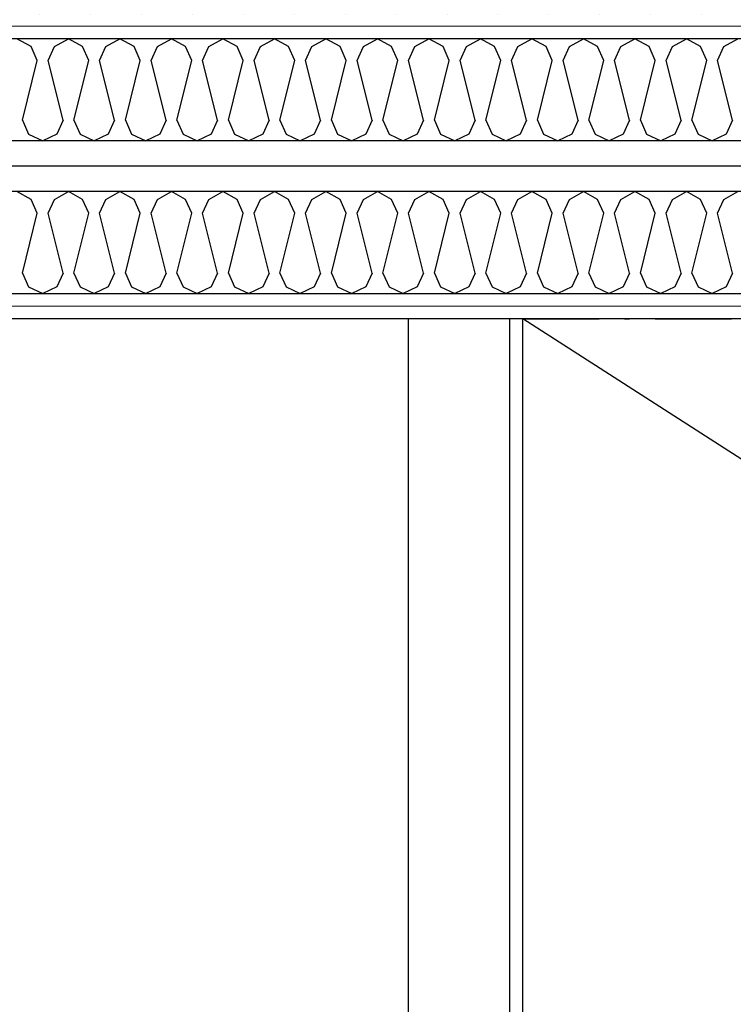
# Model space of a CAD drawing. Header units: millimetres. Extents: x -173281 to 144469, y -85977 to 83288.
# Tile 149 of 256: x -64520 to -63819, y -37865 to -36898. Entities that reach past the tile are written whole.
import ezdxf
from ezdxf.enums import TextEntityAlignment as Align

# ---------------------------------------------------------------- set-up
doc = ezdxf.new("R2010")
doc.units = ezdxf.units.MM
doc.header["$LTSCALE"] = 0.5
doc.header["$MEASUREMENT"] = 0
doc.linetypes.add('Over snittplan', pattern=[260, 150, -50, 10, -50])
doc.linetypes.add('PLINE', pattern=[0])
doc.layers.add('236- Innvendig kledning og overflate(Nye konstruksjoner)', color=7, linetype='Continuous', lineweight=0)
for name, color, linetype in [('242- Ikke-bærende innervegger (Skravur)(Nye konstruksjoner)', 7, 'Continuous'), ('242- Ikke-bærende innervegger(Nye konstruksjoner)', 7, 'Continuous'), ('245- Skjørt(Nye konstruksjoner)', 7, 'Continuous'), ('255- Gulvoverflate(Nye konstruksjoner)', 7, 'Continuous'), ('256- Faste himlinger og overflatebehandling(Nye konstruksjoner)', 7, 'Continuous'), ('862- M___Nettoareal(Nye konstruksjoner)', 7, 'Continuous'), ('862- M___Nettoareal(Polylinje)(Nye konstruksjoner)', 7, 'Continuous'), ('862- M___Nettoareal(Tekst)(Nye konstruksjoner)', 7, 'Continuous')]:
    doc.layers.add(name, color=color, linetype=linetype)
doc.styles.add('GENERATED_STYLE_1', font='arial.ttf')
doc.linetypes.add('Lydfuge betonggolv', pattern='A,0,[5,A-2607.111 Plan 1. etasje1.Shx,S=3.968254,R=0,X=0,Y=-3.46945e-18],-600,0', length=600)
pattern_1 = [(180, (0, 0), (0, 86.60254), [0, -50]), (180, (-25, -43.3), (0, 86.60254), [0, -50])]

# ---------------------------------------------------------------- blocks, each defined once
blk = doc.blocks.new('Kontor_A-129_15', base_point=(-61790.12, -39835.96))
at = {"layer": '862- M___Nettoareal(Polylinje)(Nye konstruksjoner)', "linetype": 'PLINE', "flags": 128}
blk.add_lwpolyline([(-64923.16, -37191.93), (-64923.16, -39491.93), (-60435.66, -39491.93), (-60435.66, -37484.43), (-61590.66, -37484.43), (-61590.66, -37191.93)], close=True, dxfattribs=at)
at = {"layer": '862- M___Nettoareal(Tekst)(Nye konstruksjoner)', "style": 'GENERATED_STYLE_1'}
for tag, height, p in [('DUMMY_862', 150, (-63015.86, -38279.14)), ('ROOM_NAME', 150, (-63015.86, -38919.52)), ('DUMMY_861', 100, (-63173.01, -38519.27)), ('ROOM_NUMBER', 100, (-63173.01, -38908.09)), ('DUMMY_863', 100, (-62780.15, -38885.23))]:
    blk.add_attdef(tag, text='', height=height, rotation=90, dxfattribs=at).set_placement(p, align=Align.TOP_LEFT)
blk = doc.blocks.new('*X937')
at = {"layer": '242- Ikke-bærende innervegger (Skravur)(Nye konstruksjoner)', "linetype": 'PLINE'}
for p, q in [((-64508.61, -36924.64), (-64522.42, -36916.93)), ((-64485.65, -36924.64), (-64471.84, -36916.93)), ((-64458.02, -36924.64), (-64471.84, -36916.93)), ((-64435.07, -36924.64), (-64421.25, -36916.93)), ((-64407.44, -36924.64), (-64421.25, -36916.93)), ((-64384.48, -36924.64), (-64370.66, -36916.93)), ((-64356.85, -36924.64), (-64370.66, -36916.93)), ((-64333.89, -36924.64), (-64320.08, -36916.93)), ((-64306.26, -36924.64), (-64320.08, -36916.93)), ((-64283.31, -36924.64), (-64269.49, -36916.93)), ((-64255.68, -36924.64), (-64269.49, -36916.93)), ((-64232.72, -36924.64), (-64218.91, -36916.93)), ((-64205.09, -36924.64), (-64218.91, -36916.93)), ((-64182.14, -36924.64), (-64168.32, -36916.93)), ((-64154.51, -36924.64), (-64168.32, -36916.93)), ((-64131.55, -36924.64), (-64117.74, -36916.93)), ((-64103.92, -36924.64), (-64117.74, -36916.93)), ((-64080.96, -36924.64), (-64067.15, -36916.93)), ((-64053.33, -36924.64), (-64067.15, -36916.93)), ((-64030.38, -36924.64), (-64016.56, -36916.93)), ((-64002.75, -36924.64), (-64016.56, -36916.93)), ((-63979.79, -36924.64), (-63965.98, -36916.93)), ((-63952.16, -36924.64), (-63965.98, -36916.93)), ((-63929.21, -36924.64), (-63915.39, -36916.93)), ((-63901.58, -36924.64), (-63915.39, -36916.93)), ((-63878.62, -36924.64), (-63864.81, -36916.93)), ((-63850.99, -36924.64), (-63864.81, -36916.93)), ((-63828.03, -36924.64), (-63814.22, -36916.93)), ((-64502.44, -36938.18), (-64508.61, -36924.64)), ((-64491.82, -36938.18), (-64485.65, -36924.64)), ((-64451.86, -36938.18), (-64458.02, -36924.64)), ((-64441.23, -36938.18), (-64435.07, -36924.64)), ((-64401.27, -36938.18), (-64407.44, -36924.64)), ((-64390.64, -36938.18), (-64384.48, -36924.64)), ((-64350.69, -36938.18), (-64356.85, -36924.64)), ((-64340.06, -36938.18), (-64333.89, -36924.64)), ((-64300.1, -36938.18), (-64306.26, -36924.64)), ((-64289.47, -36938.18), (-64283.31, -36924.64)), ((-64249.51, -36938.18), (-64255.68, -36924.64)), ((-64238.89, -36938.18), (-64232.72, -36924.64)), ((-64198.93, -36938.18), (-64205.09, -36924.64)), ((-64188.3, -36938.18), (-64182.14, -36924.64)), ((-64148.34, -36938.18), (-64154.51, -36924.64)), ((-64137.71, -36938.18), (-64131.55, -36924.64)), ((-64097.76, -36938.18), (-64103.92, -36924.64)), ((-64087.13, -36938.18), (-64080.96, -36924.64)), ((-64047.17, -36938.18), (-64053.33, -36924.64)), ((-64036.54, -36938.18), (-64030.38, -36924.64)), ((-63996.58, -36938.18), (-64002.75, -36924.64)), ((-63985.96, -36938.18), (-63979.79, -36924.64)), ((-63946, -36938.18), (-63952.16, -36924.64)), ((-63935.37, -36938.18), (-63929.21, -36924.64)), ((-63895.41, -36938.18), (-63901.58, -36924.64)), ((-63884.78, -36938.18), (-63878.62, -36924.64)), ((-63844.83, -36938.18), (-63850.99, -36924.64)), ((-63834.2, -36938.18), (-63828.03, -36924.64)), ((-64517.11, -36996.84), (-64502.44, -36938.18)), ((-64477.15, -36996.84), (-64491.82, -36938.18)), ((-64466.52, -36996.84), (-64451.86, -36938.18)), ((-64426.56, -36996.84), (-64441.23, -36938.18)), ((-64415.94, -36996.84), (-64401.27, -36938.18)), ((-64375.98, -36996.84), (-64390.64, -36938.18)), ((-64365.35, -36996.84), (-64350.69, -36938.18)), ((-64325.39, -36996.84), (-64340.06, -36938.18)), ((-64314.76, -36996.84), (-64300.1, -36938.18)), ((-64274.81, -36996.84), (-64289.47, -36938.18)), ((-64264.18, -36996.84), (-64249.51, -36938.18)), ((-64224.22, -36996.84), (-64238.89, -36938.18)), ((-64213.59, -36996.84), (-64198.93, -36938.18)), ((-64173.64, -36996.84), (-64188.3, -36938.18)), ((-64163.01, -36996.84), (-64148.34, -36938.18)), ((-64123.05, -36996.84), (-64137.71, -36938.18)), ((-64112.42, -36996.84), (-64097.76, -36938.18)), ((-64072.46, -36996.84), (-64087.13, -36938.18)), ((-64061.84, -36996.84), (-64047.17, -36938.18)), ((-64021.88, -36996.84), (-64036.54, -36938.18)), ((-64011.25, -36996.84), (-63996.58, -36938.18)), ((-63971.29, -36996.84), (-63985.96, -36938.18)), ((-63960.66, -36996.84), (-63946, -36938.18)), ((-63920.71, -36996.84), (-63935.37, -36938.18)), ((-63910.08, -36996.84), (-63895.41, -36938.18)), ((-63870.12, -36996.84), (-63884.78, -36938.18)), ((-63859.49, -36996.84), (-63844.83, -36938.18)), ((-63819.53, -36996.84), (-63834.2, -36938.18)), ((-64517.11, -36996.84), (-64510.94, -37010.39)), ((-64477.15, -36996.84), (-64483.32, -37010.39)), ((-64466.52, -36996.84), (-64460.36, -37010.39)), ((-64426.56, -36996.84), (-64432.73, -37010.39)), ((-64415.94, -36996.84), (-64409.77, -37010.39)), ((-64375.98, -36996.84), (-64382.14, -37010.39)), ((-64365.35, -36996.84), (-64359.19, -37010.39)), ((-64325.39, -36996.84), (-64331.56, -37010.39)), ((-64314.76, -36996.84), (-64308.6, -37010.39)), ((-64274.81, -36996.84), (-64280.97, -37010.39)), ((-64264.18, -36996.84), (-64258.01, -37010.39)), ((-64224.22, -36996.84), (-64230.39, -37010.39)), ((-64213.59, -36996.84), (-64207.43, -37010.39)), ((-64173.64, -36996.84), (-64179.8, -37010.39)), ((-64163.01, -36996.84), (-64156.84, -37010.39)), ((-64123.05, -36996.84), (-64129.21, -37010.39)), ((-64112.42, -36996.84), (-64106.26, -37010.39)), ((-64072.46, -36996.84), (-64078.63, -37010.39)), ((-64061.84, -36996.84), (-64055.67, -37010.39)), ((-64021.88, -36996.84), (-64028.04, -37010.39)), ((-64011.25, -36996.84), (-64005.08, -37010.39)), ((-63971.29, -36996.84), (-63977.46, -37010.39)), ((-63960.66, -36996.84), (-63954.5, -37010.39)), ((-63920.71, -36996.84), (-63926.87, -37010.39)), ((-63910.08, -36996.84), (-63903.91, -37010.39)), ((-63870.12, -36996.84), (-63876.28, -37010.39)), ((-63859.49, -36996.84), (-63853.33, -37010.39)), ((-63819.53, -36996.84), (-63825.7, -37010.39)), ((-64510.94, -37010.39), (-64497.13, -37016.93)), ((-64483.32, -37010.39), (-64497.13, -37016.93)), ((-64460.36, -37010.39), (-64446.54, -37016.93)), ((-64432.73, -37010.39), (-64446.54, -37016.93)), ((-64409.77, -37010.39), (-64395.96, -37016.93)), ((-64382.14, -37010.39), (-64395.96, -37016.93)), ((-64359.19, -37010.39), (-64345.37, -37016.93)), ((-64331.56, -37010.39), (-64345.37, -37016.93)), ((-64308.6, -37010.39), (-64294.79, -37016.93)), ((-64280.97, -37010.39), (-64294.79, -37016.93)), ((-64258.01, -37010.39), (-64244.2, -37016.93)), ((-64230.39, -37010.39), (-64244.2, -37016.93)), ((-64207.43, -37010.39), (-64193.61, -37016.93)), ((-64179.8, -37010.39), (-64193.61, -37016.93)), ((-64156.84, -37010.39), (-64143.03, -37016.93)), ((-64129.21, -37010.39), (-64143.03, -37016.93)), ((-64106.26, -37010.39), (-64092.44, -37016.93)), ((-64078.63, -37010.39), (-64092.44, -37016.93)), ((-64055.67, -37010.39), (-64041.86, -37016.93)), ((-64028.04, -37010.39), (-64041.86, -37016.93)), ((-64005.08, -37010.39), (-63991.27, -37016.93)), ((-63977.46, -37010.39), (-63991.27, -37016.93)), ((-63954.5, -37010.39), (-63940.68, -37016.93)), ((-63926.87, -37010.39), (-63940.68, -37016.93)), ((-63903.91, -37010.39), (-63890.1, -37016.93)), ((-63876.28, -37010.39), (-63890.1, -37016.93)), ((-63853.33, -37010.39), (-63839.51, -37016.93)), ((-63825.7, -37010.39), (-63839.51, -37016.93))]:
    blk.add_line(p, q, dxfattribs=at)
blk = doc.blocks.new('*X939')
at = {"layer": '242- Ikke-bærende innervegger (Skravur)(Nye konstruksjoner)', "linetype": 'PLINE'}
for p, q in [((-64508.61, -37074.64), (-64522.42, -37066.93)), ((-64485.65, -37074.64), (-64471.84, -37066.93)), ((-64458.02, -37074.64), (-64471.84, -37066.93)), ((-64435.07, -37074.64), (-64421.25, -37066.93)), ((-64407.44, -37074.64), (-64421.25, -37066.93)), ((-64384.48, -37074.64), (-64370.66, -37066.93)), ((-64356.85, -37074.64), (-64370.66, -37066.93)), ((-64333.89, -37074.64), (-64320.08, -37066.93)), ((-64306.26, -37074.64), (-64320.08, -37066.93)), ((-64283.31, -37074.64), (-64269.49, -37066.93)), ((-64255.68, -37074.64), (-64269.49, -37066.93)), ((-64232.72, -37074.64), (-64218.91, -37066.93)), ((-64205.09, -37074.64), (-64218.91, -37066.93)), ((-64182.14, -37074.64), (-64168.32, -37066.93)), ((-64154.51, -37074.64), (-64168.32, -37066.93)), ((-64131.55, -37074.64), (-64117.74, -37066.93)), ((-64103.92, -37074.64), (-64117.74, -37066.93)), ((-64080.96, -37074.64), (-64067.15, -37066.93)), ((-64053.33, -37074.64), (-64067.15, -37066.93)), ((-64030.38, -37074.64), (-64016.56, -37066.93)), ((-64002.75, -37074.64), (-64016.56, -37066.93)), ((-63979.79, -37074.64), (-63965.98, -37066.93)), ((-63952.16, -37074.64), (-63965.98, -37066.93)), ((-63929.21, -37074.64), (-63915.39, -37066.93)), ((-63901.58, -37074.64), (-63915.39, -37066.93)), ((-63878.62, -37074.64), (-63864.81, -37066.93)), ((-63850.99, -37074.64), (-63864.81, -37066.93)), ((-63828.03, -37074.64), (-63814.22, -37066.93)), ((-64502.44, -37088.18), (-64508.61, -37074.64)), ((-64491.82, -37088.18), (-64485.65, -37074.64)), ((-64451.86, -37088.18), (-64458.02, -37074.64)), ((-64441.23, -37088.18), (-64435.07, -37074.64)), ((-64401.27, -37088.18), (-64407.44, -37074.64)), ((-64390.64, -37088.18), (-64384.48, -37074.64)), ((-64350.69, -37088.18), (-64356.85, -37074.64)), ((-64340.06, -37088.18), (-64333.89, -37074.64)), ((-64300.1, -37088.18), (-64306.26, -37074.64)), ((-64289.47, -37088.18), (-64283.31, -37074.64)), ((-64249.51, -37088.18), (-64255.68, -37074.64)), ((-64238.89, -37088.18), (-64232.72, -37074.64)), ((-64198.93, -37088.18), (-64205.09, -37074.64)), ((-64188.3, -37088.18), (-64182.14, -37074.64)), ((-64148.34, -37088.18), (-64154.51, -37074.64)), ((-64137.71, -37088.18), (-64131.55, -37074.64)), ((-64097.76, -37088.18), (-64103.92, -37074.64)), ((-64087.13, -37088.18), (-64080.96, -37074.64)), ((-64047.17, -37088.18), (-64053.33, -37074.64)), ((-64036.54, -37088.18), (-64030.38, -37074.64)), ((-63996.58, -37088.18), (-64002.75, -37074.64)), ((-63985.96, -37088.18), (-63979.79, -37074.64)), ((-63946, -37088.18), (-63952.16, -37074.64)), ((-63935.37, -37088.18), (-63929.21, -37074.64)), ((-63895.41, -37088.18), (-63901.58, -37074.64)), ((-63884.78, -37088.18), (-63878.62, -37074.64)), ((-63844.83, -37088.18), (-63850.99, -37074.64)), ((-63834.2, -37088.18), (-63828.03, -37074.64)), ((-64517.11, -37146.84), (-64502.44, -37088.18)), ((-64477.15, -37146.84), (-64491.82, -37088.18)), ((-64466.52, -37146.84), (-64451.86, -37088.18)), ((-64426.56, -37146.84), (-64441.23, -37088.18)), ((-64415.94, -37146.84), (-64401.27, -37088.18)), ((-64375.98, -37146.84), (-64390.64, -37088.18)), ((-64365.35, -37146.84), (-64350.69, -37088.18)), ((-64325.39, -37146.84), (-64340.06, -37088.18)), ((-64314.76, -37146.84), (-64300.1, -37088.18)), ((-64274.81, -37146.84), (-64289.47, -37088.18)), ((-64264.18, -37146.84), (-64249.51, -37088.18)), ((-64224.22, -37146.84), (-64238.89, -37088.18)), ((-64213.59, -37146.84), (-64198.93, -37088.18)), ((-64173.64, -37146.84), (-64188.3, -37088.18)), ((-64163.01, -37146.84), (-64148.34, -37088.18)), ((-64123.05, -37146.84), (-64137.71, -37088.18)), ((-64112.42, -37146.84), (-64097.76, -37088.18)), ((-64072.46, -37146.84), (-64087.13, -37088.18)), ((-64061.84, -37146.84), (-64047.17, -37088.18)), ((-64021.88, -37146.84), (-64036.54, -37088.18)), ((-64011.25, -37146.84), (-63996.58, -37088.18)), ((-63971.29, -37146.84), (-63985.96, -37088.18)), ((-63960.66, -37146.84), (-63946, -37088.18)), ((-63920.71, -37146.84), (-63935.37, -37088.18)), ((-63910.08, -37146.84), (-63895.41, -37088.18)), ((-63870.12, -37146.84), (-63884.78, -37088.18)), ((-63859.49, -37146.84), (-63844.83, -37088.18)), ((-63819.53, -37146.84), (-63834.2, -37088.18)), ((-64517.11, -37146.84), (-64510.94, -37160.39)), ((-64477.15, -37146.84), (-64483.32, -37160.39)), ((-64466.52, -37146.84), (-64460.36, -37160.39)), ((-64426.56, -37146.84), (-64432.73, -37160.39)), ((-64415.94, -37146.84), (-64409.77, -37160.39)), ((-64375.98, -37146.84), (-64382.14, -37160.39)), ((-64365.35, -37146.84), (-64359.19, -37160.39)), ((-64325.39, -37146.84), (-64331.56, -37160.39)), ((-64314.76, -37146.84), (-64308.6, -37160.39)), ((-64274.81, -37146.84), (-64280.97, -37160.39)), ((-64264.18, -37146.84), (-64258.01, -37160.39)), ((-64224.22, -37146.84), (-64230.39, -37160.39)), ((-64213.59, -37146.84), (-64207.43, -37160.39)), ((-64173.64, -37146.84), (-64179.8, -37160.39)), ((-64163.01, -37146.84), (-64156.84, -37160.39)), ((-64123.05, -37146.84), (-64129.21, -37160.39)), ((-64112.42, -37146.84), (-64106.26, -37160.39)), ((-64072.46, -37146.84), (-64078.63, -37160.39)), ((-64061.84, -37146.84), (-64055.67, -37160.39)), ((-64021.88, -37146.84), (-64028.04, -37160.39)), ((-64011.25, -37146.84), (-64005.08, -37160.39)), ((-63971.29, -37146.84), (-63977.46, -37160.39)), ((-63960.66, -37146.84), (-63954.5, -37160.39)), ((-63920.71, -37146.84), (-63926.87, -37160.39)), ((-63910.08, -37146.84), (-63903.91, -37160.39)), ((-63870.12, -37146.84), (-63876.28, -37160.39)), ((-63859.49, -37146.84), (-63853.33, -37160.39)), ((-63819.53, -37146.84), (-63825.7, -37160.39)), ((-64510.94, -37160.39), (-64497.13, -37166.93)), ((-64483.32, -37160.39), (-64497.13, -37166.93)), ((-64460.36, -37160.39), (-64446.54, -37166.93)), ((-64432.73, -37160.39), (-64446.54, -37166.93)), ((-64409.77, -37160.39), (-64395.96, -37166.93)), ((-64382.14, -37160.39), (-64395.96, -37166.93)), ((-64359.19, -37160.39), (-64345.37, -37166.93)), ((-64331.56, -37160.39), (-64345.37, -37166.93)), ((-64308.6, -37160.39), (-64294.79, -37166.93)), ((-64280.97, -37160.39), (-64294.79, -37166.93)), ((-64258.01, -37160.39), (-64244.2, -37166.93)), ((-64230.39, -37160.39), (-64244.2, -37166.93)), ((-64207.43, -37160.39), (-64193.61, -37166.93)), ((-64179.8, -37160.39), (-64193.61, -37166.93)), ((-64156.84, -37160.39), (-64143.03, -37166.93)), ((-64129.21, -37160.39), (-64143.03, -37166.93)), ((-64106.26, -37160.39), (-64092.44, -37166.93)), ((-64078.63, -37160.39), (-64092.44, -37166.93)), ((-64055.67, -37160.39), (-64041.86, -37166.93)), ((-64028.04, -37160.39), (-64041.86, -37166.93)), ((-64005.08, -37160.39), (-63991.27, -37166.93)), ((-63977.46, -37160.39), (-63991.27, -37166.93)), ((-63954.5, -37160.39), (-63940.68, -37166.93)), ((-63926.87, -37160.39), (-63940.68, -37166.93)), ((-63903.91, -37160.39), (-63890.1, -37166.93)), ((-63876.28, -37160.39), (-63890.1, -37166.93)), ((-63853.33, -37160.39), (-63839.51, -37166.93)), ((-63825.7, -37160.39), (-63839.51, -37166.93))]:
    blk.add_line(p, q, dxfattribs=at)

msp = doc.modelspace()

# ---------------------------------------------------------------- hatches: boundary and pattern name
at = {"layer": '242- Ikke-bærende innervegger (Skravur)(Nye konstruksjoner)', "linetype": 'Continuous'}
h = msp.add_hatch(dxfattribs=at)
h.set_pattern_fill('Gips', color=256, style=0, pattern_type=2)
h.set_pattern_definition(pattern_1)
h.paths.add_polyline_path([(-65210.66, -36904.43), (-61478.16, -36904.43), (-61478.16, -36891.93), (-65210.66, -36891.93)])
h = msp.add_hatch(dxfattribs=at)
h.set_pattern_fill('Gips', color=256, style=0, pattern_type=2)
h.set_pattern_definition(pattern_1)
h.paths.add_polyline_path([(-65198.16, -36916.93), (-61478.16, -36916.93), (-61478.16, -36904.43), (-65198.16, -36904.43)])
h = msp.add_hatch(dxfattribs=at)
h.set_pattern_fill('Gips', color=256, style=0, pattern_type=2)
h.set_pattern_definition(pattern_1)
h.paths.add_polyline_path([(-64935.66, -37179.43), (-61478.16, -37179.43), (-61478.16, -37166.93), (-64935.66, -37166.93)])
h = msp.add_hatch(dxfattribs=at)
h.set_pattern_fill('Gips', color=256, style=0, pattern_type=2)
h.set_pattern_definition(pattern_1)
h.paths.add_polyline_path([(-64923.16, -37191.93), (-61478.16, -37191.93), (-61478.16, -37179.43), (-64923.16, -37179.43)])

# ---------------------------------------------------------------- linework, layer by layer
at = {"layer": '236- Innvendig kledning og overflate(Nye konstruksjoner)', "linetype": 'PLINE'}
for p, q in [((-61478.16, -36904.43), (-65198.16, -36904.43)), ((-64935.66, -37179.43), (-61478.16, -37179.43))]:
    msp.add_line(p, q, dxfattribs=at)
at = {"layer": '236- Innvendig kledning og overflate(Nye konstruksjoner)', "linetype": 'PLINE', "flags": 128}
msp.add_lwpolyline([(-64923.16, -37191.93), (-61478.16, -37191.93)], dxfattribs=at)
at = {"layer": '242- Ikke-bærende innervegger(Nye konstruksjoner)', "linetype": 'PLINE'}
for p, q in [((-61478.16, -36916.93), (-65098.16, -36916.93)), ((-61478.16, -37016.93), (-65048.16, -37016.93)), ((-61478.16, -37066.93), (-64948.16, -37066.93)), ((-64948.16, -37166.93), (-61478.16, -37166.93))]:
    msp.add_line(p, q, dxfattribs=at)
at = {"layer": '245- Skjørt(Nye konstruksjoner)', "linetype": 'PLINE', "flags": 128}
for points in [[(-64038.16, -37191.93), (-64138.16, -37191.93)], [(-64138.16, -37191.93), (-64138.16, -39491.93)], [(-64025.66, -37191.93), (-64038.16, -37191.93)], [(-64025.66, -39491.93), (-64025.66, -37191.93)]]:
    msp.add_lwpolyline(points, dxfattribs=at)
at = {"layer": '255- Gulvoverflate(Nye konstruksjoner)', "linetype": 'Lydfuge betonggolv'}
msp.add_lwpolyline([(-61478.16, -37041.93), (-65073.16, -37041.93), (-65073.16, -38921.93)], dxfattribs=at)
at = {"layer": '256- Faste himlinger og overflatebehandling(Nye konstruksjoner)', "linetype": 'PLINE'}
msp.add_line((-60435.66, -39491.93), (-64025.66, -37191.93), dxfattribs=at)
at = {"layer": '256- Faste himlinger og overflatebehandling(Nye konstruksjoner)', "linetype": 'PLINE', "flags": 128}
msp.add_lwpolyline([(-64038.16, -39491.93), (-64038.16, -37191.93), (-64923.16, -37191.93), (-64923.16, -39491.93)], close=True, dxfattribs=at)
at = {"layer": '256- Faste himlinger og overflatebehandling(Nye konstruksjoner)', "linetype": 'Over snittplan', "flags": 128}
for points in [[(-64025.66, -39491.93), (-64025.66, -37191.93)], [(-64025.66, -37191.93), (-61590.66, -37191.93)]]:
    msp.add_lwpolyline(points, dxfattribs=at)

# ---------------------------------------------------------------- block references
at = {"layer": '242- Ikke-bærende innervegger(Nye konstruksjoner)'}
for name in ['*X937', '*X939']:
    msp.add_blockref(name, (0, 0), dxfattribs=at)
at = {"layer": '862- M___Nettoareal(Nye konstruksjoner)', "linetype": 'Continuous'}
msp.add_blockref('Kontor_A-129_15', (-61790.12, -39835.96), dxfattribs=at)

# ---------------------------------------------------------------- texts
at = {"layer": '256- Faste himlinger og overflatebehandling(Nye konstruksjoner)', "linetype": 'Continuous', "insert": (-64757.53, -37246.99), "char_height": 100, "attachment_point": 1, "rotation": 291.31659, "style": 'GENERATED_STYLE_1'}
msp.add_mtext('\\A1;{\\pql;\\fArial|b0|i0|c0|p0;\\W1.000000;Horisontal gips (nedkassing)}', dxfattribs=at)

doc.saveas('drawing.dxf')
